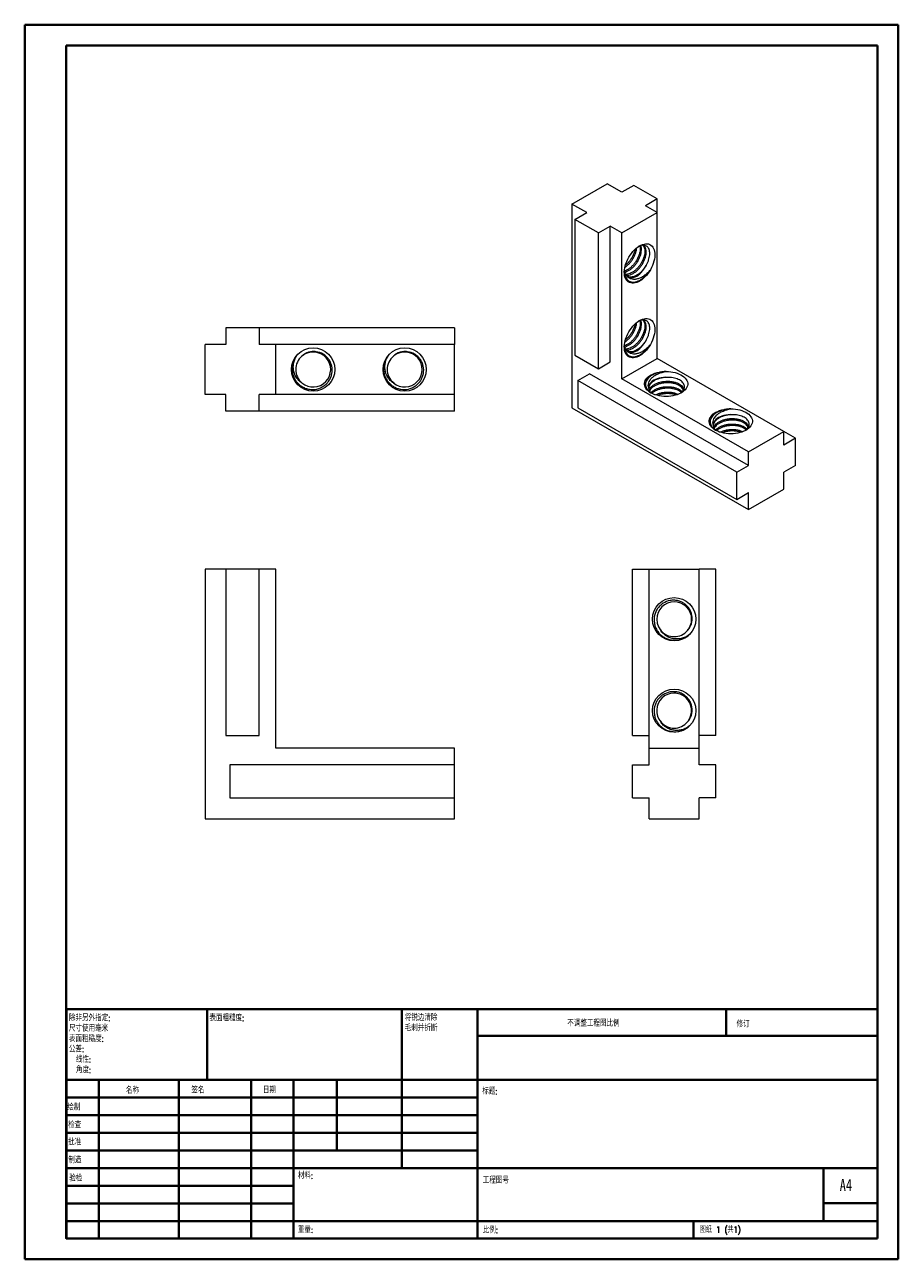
# Model space of a CAD drawing. Header units: millimetres. Extents: x 0 to 210, y 0 to 297.
import ezdxf

# ---------------------------------------------------------------- set-up
doc = ezdxf.new("R2010")
doc.units = ezdxf.units.MM
doc.styles.add('SLDTEXTSTYLE0', font='TXT', dxfattribs={"width": 0.75, "bigfont": 'bigfont'})
doc.styles.add('SLDTEXTSTYLE1', font='TXT', dxfattribs={"width": 0.75})
doc.styles.add('SLDTEXTSTYLE2', font='TXT', dxfattribs={"width": 0.694444, "bigfont": 'bigfont'})

# ---------------------------------------------------------------- blocks, each defined once
blk = doc.blocks.new('SW_NOTE_0')
at = {"color": 0, "linetype": 'Continuous', "lineweight": 0, "char_height": 1.5, "attachment_point": 1, "style": 'SLDTEXTSTYLE0'}
for s, insert in [('\\M+18FAB锐边\\M+190B4\\M+18F9C', (0, 1.93)), ('\\M+196D1\\M+18E68\\M+19BF3\\M+190DC\\M+19266', (0, -0.57))]:
    blk.add_mtext(s, dxfattribs=dict(at, insert=insert))
blk = doc.blocks.new('SW_NOTE_1')
at = {"color": 0, "linetype": 'Continuous', "lineweight": 0, "char_height": 1.5, "attachment_point": 1, "style": 'SLDTEXTSTYLE0'}
for s, insert in [('\\M+18F9C\\M+194F1另\\M+18A4F\\M+18E77\\M+192E8:', (0, 1.93)), ('\\M+18EDA\\M+190A1\\M+18E67\\M+19770\\M+19F7C\\M+195C4', (0, -0.57)), ('\\M+1955C\\M+196CA\\M+19165糙\\M+19378:', (0, -3.07)), ('\\M+18CF6\\M+18DB7:', (0, -5.57)), ('线\\M+190AB:', (1.69, -8.07)), ('\\M+18A70\\M+19378:', (1.69, -10.57))]:
    blk.add_mtext(s, dxfattribs=dict(at, insert=insert))

msp = doc.modelspace()

# ---------------------------------------------------------------- linework, layer by layer
at = {"color": 7, "linetype": 'Continuous', "lineweight": 40}
for p, q in [((0.08, 0.21), (0.08, 297.21)), ((0.08, 297.21), (210.08, 297.21)), ((210.08, 0.21), (210.08, 297.21)), ((210.08, 292.21), (210.08, 297.21)), ((10.08, 292.21), (205.08, 292.21)), ((10.08, 5.21), (10.08, 292.21)), ((205.08, 5.21), (205.08, 292.21)), ((10.11, 60.37), (205.08, 60.37)), ((10.11, 60.37), (10.11, 5.12)), ((43.91, 43.37), (43.91, 60.37)), ((90.71, 60.37), (90.71, 22.12)), ((108.91, 60.37), (108.91, 5.12)), ((168.68, 54.09), (168.68, 60.46)), ((205.08, 54), (108.91, 54)), ((205.08, 43.37), (10.11, 43.37)), ((17.91, 43.37), (17.91, 5.12)), ((37.1, 43.37), (37.1, 5.12)), ((54.51, 43.37), (54.51, 5.12)), ((64.71, 5.12), (64.71, 43.37)), ((75.11, 26.37), (75.11, 43.37)), ((108.91, 39.12), (10.11, 39.12)), ((108.91, 34.87), (10.11, 34.87)), ((108.91, 30.62), (10.11, 30.62)), ((108.91, 26.37), (10.11, 26.37)), ((64.71, 22.12), (10.11, 22.12)), ((64.71, 22.12), (205.08, 22.12)), ((192.08, 9.46), (192.08, 22.21)), ((64.71, 17.87), (10.11, 17.87)), ((64.71, 13.62), (10.11, 13.62)), ((205.08, 13.71), (192.08, 13.71)), ((10.11, 9.37), (205.08, 9.37)), ((160.88, 5.21), (160.88, 9.46)), ((10.08, 5.21), (205.08, 5.21)), ((205.08, 5.21), (180.99, 5.21)), ((0.08, 0.21), (210.08, 0.21))]:
    msp.add_line(p, q, dxfattribs=at)
at = {"color": 7, "linetype": 'Continuous', "lineweight": 15}
for p, q in [((131.63, 254.06), (140.12, 258.96)), ((143.65, 256.92), (140.12, 258.96)), ((146.48, 258.55), (143.65, 256.92)), ((152.14, 255.29), (146.48, 258.55)), ((131.63, 254.06), (131.63, 205.07)), ((135.17, 252.02), (131.63, 254.06)), ((152.14, 255.29), (149.31, 253.65)), ((152.14, 252.02), (149.31, 253.65)), ((152.14, 252.02), (152.14, 255.29)), ((132.34, 250.39), (135.17, 252.02)), ((138, 247.12), (132.34, 250.39)), ((132.34, 250.39), (132.34, 217.73)), ((143.65, 247.12), (152.14, 252.02)), ((152.14, 216.91), (152.14, 252.02)), ((138, 247.12), (140.82, 248.75)), ((138, 214.46), (138, 247.12)), ((140.82, 216.09), (140.82, 248.75)), ((143.65, 247.12), (140.82, 248.75)), ((143.65, 212.01), (143.65, 247.12)), ((56.42, 224.27), (48.42, 224.27)), ((48.42, 224.27), (48.42, 220.27)), ((56.42, 224.27), (56.42, 220.27)), ((103.42, 224.27), (56.42, 224.27)), ((103.42, 224.27), (103.42, 220.27)), ((43.42, 208.27), (43.42, 220.27)), ((48.42, 220.27), (43.42, 220.27)), ((60.42, 220.27), (56.42, 220.27)), ((60.42, 208.27), (60.42, 220.27)), ((103.42, 220.27), (60.42, 220.27)), ((103.42, 208.27), (103.42, 220.27)), ((132.34, 217.73), (138, 214.46)), ((143.65, 212.01), (152.14, 216.91)), ((182.54, 199.36), (152.14, 216.91)), ((138, 214.46), (140.82, 216.09)), ((88.88, 210.94), (88.47, 211.28)), ((133.05, 211.6), (135.87, 213.23)), ((133.05, 211.6), (133.05, 205.07)), ((171.23, 189.56), (133.05, 211.6)), ((174.06, 191.19), (135.87, 213.23)), ((174.06, 194.46), (143.65, 212.01)), ((48.42, 208.27), (43.42, 208.27)), ((48.42, 204.27), (48.42, 208.27)), ((60.42, 208.27), (56.42, 208.27)), ((56.42, 204.27), (56.42, 208.27)), ((103.42, 208.27), (60.42, 208.27)), ((103.42, 204.27), (103.42, 208.27)), ((131.63, 205.07), (174.06, 180.58)), ((133.05, 205.07), (171.23, 183.03)), ((56.42, 204.27), (48.42, 204.27)), ((103.42, 204.27), (56.42, 204.27)), ((174.06, 194.46), (182.54, 199.36)), ((182.54, 196.09), (182.54, 199.36)), ((185.37, 197.72), (182.54, 199.35)), ((185.37, 197.72), (182.54, 196.09)), ((185.37, 191.19), (185.37, 197.72)), ((174.06, 191.19), (174.06, 194.46)), ((171.23, 189.56), (174.06, 191.19)), ((185.37, 191.19), (182.54, 189.56)), ((171.23, 183.03), (171.23, 189.56)), ((182.54, 185.47), (182.54, 189.56)), ((171.23, 183.03), (174.06, 184.66)), ((174.06, 180.58), (182.54, 185.47)), ((174.06, 180.58), (174.06, 184.66)), ((43.42, 166.2), (43.42, 106.2)), ((48.42, 166.2), (43.42, 166.2)), ((48.42, 166.2), (48.42, 126.2)), ((56.42, 166.2), (48.42, 166.2)), ((56.42, 126.2), (56.42, 166.2)), ((60.42, 166.2), (56.42, 166.2)), ((60.42, 123.2), (60.42, 166.2)), ((146.2, 126.2), (146.2, 166.2)), ((146.2, 166.2), (150.2, 166.2)), ((150.2, 166.2), (162.2, 166.2)), ((150.2, 123.2), (150.2, 166.2)), ((162.2, 123.2), (162.2, 166.2)), ((166.2, 166.2), (162.2, 166.2)), ((166.2, 126.2), (166.2, 166.2)), ((152.88, 151.67), (153.09, 151.41)), ((152.88, 129.67), (153.09, 129.41)), ((48.42, 126.2), (56.42, 126.2)), ((146.2, 126.2), (150.2, 126.2)), ((166.2, 126.2), (162.2, 126.2)), ((103.42, 123.2), (60.42, 123.2)), ((103.42, 119.2), (103.42, 123.2)), ((150.2, 119.2), (150.2, 123.2)), ((150.2, 123.2), (162.2, 123.2)), ((162.2, 119.2), (162.2, 123.2)), ((103.42, 119.2), (49.42, 119.2)), ((49.42, 119.2), (49.42, 111.2)), ((103.42, 111.2), (103.42, 119.2)), ((146.2, 111.2), (146.2, 119.2)), ((146.2, 119.2), (150.2, 119.2)), ((166.2, 119.2), (162.2, 119.2)), ((166.2, 111.2), (166.2, 119.2)), ((49.42, 111.2), (103.42, 111.2)), ((103.42, 106.2), (103.42, 111.2)), ((146.2, 111.2), (150.2, 111.2)), ((150.2, 106.2), (150.2, 111.2)), ((166.2, 111.2), (162.2, 111.2)), ((162.2, 106.2), (162.2, 111.2)), ((43.42, 106.2), (103.42, 106.2)), ((150.2, 106.2), (162.2, 106.2))]:
    msp.add_line(p, q, dxfattribs=at)
at = {"color": 7, "linetype": 'Continuous', "lineweight": 15, "flags": 128}
for points in [[(150.49, 238.27), (150.2, 237.79), (149.87, 237.34), (149.53, 236.91), (149.16, 236.52), (148.78, 236.16), (148.39, 235.85), (147.99, 235.58), (147.6, 235.37), (147.2, 235.2), (146.82, 235.09), (146.44, 235.03), (146.09, 235.03), (145.75, 235.08), (145.44, 235.19), (145.16, 235.36), (144.91, 235.57), (144.69, 235.83), (144.52, 236.14), (144.38, 236.5), (144.28, 236.89), (144.23, 237.31), (144.22, 237.76), (144.25, 238.24), (144.33, 238.74), (144.44, 239.24), (144.6, 239.76), (144.8, 240.27), (145.03, 240.78), (145.29, 241.27), (145.59, 241.75), (145.91, 242.21), (146.26, 242.63), (146.63, 243.03), (147.01, 243.38), (147.4, 243.69), (147.8, 243.96), (148.19, 244.18), (148.59, 244.34), (148.97, 244.45), (149.35, 244.51), (149.7, 244.51), (150.04, 244.46), (150.35, 244.35), (150.63, 244.19), (150.88, 243.97), (151.1, 243.71), (151.27, 243.4), (151.41, 243.05), (151.51, 242.66), (151.56, 242.23), (151.57, 241.78), (151.54, 241.3), (151.46, 240.81), (151.35, 240.3), (151.19, 239.79), (150.99, 239.27), (150.76, 238.77), (150.49, 238.27)], [(144.9, 236.67), (145.16, 236.5), (145.45, 236.4), (145.76, 236.35), (146.1, 236.36), (146.45, 236.43), (146.82, 236.56), (147.19, 236.75), (147.56, 236.99), (147.92, 237.28), (148.28, 237.62), (148.62, 238), (148.93, 238.41), (149.22, 238.85), (149.47, 239.31)], [(150.49, 220.31), (150.2, 219.83), (149.87, 219.37), (149.53, 218.95), (149.16, 218.55), (148.78, 218.2), (148.39, 217.89), (147.99, 217.62), (147.6, 217.4), (147.2, 217.24), (146.82, 217.13), (146.44, 217.07), (146.09, 217.07), (145.75, 217.12), (145.44, 217.23), (145.16, 217.39), (144.91, 217.61), (144.69, 217.87), (144.52, 218.18), (144.38, 218.53), (144.28, 218.92), (144.23, 219.35), (144.22, 219.8), (144.25, 220.28), (144.33, 220.77), (144.44, 221.28), (144.6, 221.79), (144.8, 222.31), (145.03, 222.81), (145.29, 223.31), (145.59, 223.79), (145.91, 224.24), (146.26, 224.67), (146.63, 225.06), (147.01, 225.42), (147.4, 225.73), (147.8, 225.99), (148.19, 226.21), (148.59, 226.38), (148.97, 226.49), (149.35, 226.55), (149.7, 226.55), (150.04, 226.49), (150.35, 226.39), (150.63, 226.22), (150.88, 226.01), (151.1, 225.75), (151.27, 225.44), (151.41, 225.08), (151.51, 224.69), (151.56, 224.27), (151.57, 223.81), (151.54, 223.34), (151.46, 222.84), (151.35, 222.34), (151.19, 221.82), (150.99, 221.31), (150.76, 220.8), (150.49, 220.31)], [(144.9, 218.71), (145.16, 218.54), (145.45, 218.43), (145.76, 218.38), (146.1, 218.4), (146.45, 218.47), (146.82, 218.6), (147.19, 218.79), (147.56, 219.03), (147.92, 219.32), (148.28, 219.66), (148.62, 220.03), (148.93, 220.44), (149.22, 220.88), (149.47, 221.34)], [(154.26, 213.79), (154.82, 213.77), (155.38, 213.72), (155.92, 213.63), (156.44, 213.51), (156.94, 213.36), (157.41, 213.18), (157.83, 212.96), (158.22, 212.73), (158.56, 212.47), (158.85, 212.19), (159.09, 211.9), (159.27, 211.59), (159.39, 211.27), (159.45, 210.95), (159.45, 210.62), (159.39, 210.3), (159.27, 209.98), (159.09, 209.67), (158.85, 209.38), (158.56, 209.1), (158.22, 208.84), (157.83, 208.61), (157.41, 208.4), (156.94, 208.21), (156.44, 208.06), (155.92, 207.94), (155.38, 207.85), (154.82, 207.8), (154.26, 207.78), (153.7, 207.8), (153.14, 207.85), (152.6, 207.94), (152.08, 208.06), (151.58, 208.21), (151.11, 208.4), (150.68, 208.61), (150.3, 208.84), (149.95, 209.1), (149.66, 209.38), (149.43, 209.67), (149.25, 209.98), (149.13, 210.3), (149.07, 210.62), (149.07, 210.95), (149.13, 211.27), (149.25, 211.59), (149.43, 211.9), (149.66, 212.19), (149.95, 212.47), (150.3, 212.73), (150.68, 212.96), (151.11, 213.18), (151.58, 213.36), (152.08, 213.51), (152.6, 213.63), (153.14, 213.72), (153.7, 213.77), (154.26, 213.79)], [(154.65, 212.38), (154.12, 212.39), (153.6, 212.36), (153.08, 212.3), (152.59, 212.19), (152.12, 212.05), (151.68, 211.88), (151.29, 211.68), (150.94, 211.46), (150.64, 211.2), (150.41, 210.93), (150.23, 210.65), (150.11, 210.35), (150.06, 210.05), (150.08, 209.75)], [(169.81, 204.81), (170.38, 204.79), (170.93, 204.74), (171.48, 204.65), (172, 204.53), (172.5, 204.38), (172.96, 204.19), (173.39, 203.98), (173.78, 203.75), (174.12, 203.49), (174.41, 203.21), (174.65, 202.92), (174.83, 202.61), (174.95, 202.29), (175.01, 201.97), (175.01, 201.64), (174.95, 201.32), (174.83, 201), (174.65, 200.69), (174.41, 200.4), (174.12, 200.12), (173.78, 199.86), (173.39, 199.63), (172.96, 199.41), (172.5, 199.23), (172, 199.08), (171.48, 198.96), (170.93, 198.87), (170.38, 198.82), (169.81, 198.8), (169.25, 198.82), (168.7, 198.87), (168.15, 198.96), (167.63, 199.08), (167.13, 199.23), (166.67, 199.41), (166.24, 199.63), (165.85, 199.86), (165.51, 200.12), (165.22, 200.4), (164.98, 200.69), (164.8, 201), (164.68, 201.32), (164.62, 201.64), (164.62, 201.97), (164.68, 202.29), (164.8, 202.61), (164.98, 202.92), (165.22, 203.21), (165.51, 203.49), (165.85, 203.75), (166.24, 203.98), (166.67, 204.19), (167.13, 204.38), (167.63, 204.53), (168.15, 204.65), (168.7, 204.74), (169.25, 204.79), (169.81, 204.81)], [(170.2, 203.4), (169.68, 203.41), (169.15, 203.38), (168.64, 203.32), (168.14, 203.21), (167.67, 203.07), (167.24, 202.9), (166.85, 202.7), (166.5, 202.47), (166.2, 202.22), (165.96, 201.95), (165.78, 201.67), (165.67, 201.37), (165.62, 201.07), (165.63, 200.76)], [(159.54, 151.67), (159.69, 151.86), (160.08, 152.59), (160.33, 153.39), (160.4, 154.2), (160.33, 155.01), (160.08, 155.81), (159.69, 156.54), (159.17, 157.17), (158.54, 157.69), (157.81, 158.08), (157.02, 158.32), (156.2, 158.4), (155.39, 158.32), (154.6, 158.08), (153.86, 157.69), (153.23, 157.17), (152.72, 156.54), (152.32, 155.81), (152.08, 155.01), (152, 154.2), (152.11, 153.25), (152.44, 152.33), (152.97, 151.52), (152.97, 151.52)]]:
    msp.add_lwpolyline(points, dxfattribs=at)
at = {"color": 7, "linetype": 'Continuous', "lineweight": 15}
for centre in [(69.42, 214.27), (91.42, 214.27), (156.2, 154.2), (156.2, 132.2)]:
    msp.add_circle(centre, 5.2, dxfattribs=at)
for centre, start, end in [((69.42, 214.27), 129.7179, 230.2821), ((69.43, 214.26), 230.0911, 128.0691), ((91.42, 214.27), 129.7179, 230.2821), ((91.43, 214.26), 230.0911, 128.0691), ((156.2, 154.2), 219.7179, 320.2821), ((156.19, 132.21), 322.8135, 219.8885), ((156.2, 132.2), 219.7179, 320.2821)]:
    msp.add_arc(centre, 4.2, start, end, dxfattribs=at)
for points, knots in [([(147.93, 244), (147.96, 243.91), (148.03, 243.66), (148.04, 243.14), (147.95, 242.46), (147.74, 241.73), (147.43, 240.99), (147.02, 240.28), (146.54, 239.61), (145.98, 239.01), (145.38, 238.51), (144.79, 238.14), (144.42, 238), (144.24, 237.93)], [0, 0, 0, 0, 0.047492, 0.143277, 0.239061, 0.336737, 0.434412, 0.530197, 0.625981, 0.723657, 0.821332, 0.917116, 1, 1, 1, 1]), ([(144.25, 237.68), (144.33, 237.69), (144.59, 237.73), (145.08, 237.95), (145.7, 238.32), (146.3, 238.83), (146.85, 239.42), (147.34, 240.09), (147.74, 240.81), (148.06, 241.55), (148.26, 242.27), (148.35, 242.96), (148.34, 243.58), (148.23, 243.91), (148.18, 244.07)], [0, 0, 0, 0, 0.032706, 0.120091, 0.207475, 0.296585, 0.385694, 0.473079, 0.560464, 0.649573, 0.738683, 0.826067, 0.913452, 1, 1, 1, 1]), ([(148.62, 244.15), (148.67, 244.11), (148.83, 243.98), (149.01, 243.63), (149.15, 243.11), (149.17, 242.49), (149.08, 241.8), (148.87, 241.07), (148.56, 240.34), (148.15, 239.62), (147.67, 238.95), (147.11, 238.35), (146.51, 237.85), (145.9, 237.47), (145.29, 237.23), (144.8, 237.12), (144.55, 237.15), (144.48, 237.16)], [0, 0, 0, 0, 0.028929, 0.102136, 0.175344, 0.247134, 0.318924, 0.392132, 0.465339, 0.537129, 0.60892, 0.682127, 0.755335, 0.827125, 0.898915, 0.972123, 1, 1, 1, 1]), ([(144.62, 236.99), (144.75, 236.97), (145.06, 236.93), (145.6, 237.04), (146.21, 237.29), (146.83, 237.67), (147.43, 238.17), (147.98, 238.77), (148.47, 239.44), (148.87, 240.16), (149.19, 240.89), (149.39, 241.62), (149.49, 242.3), (149.46, 242.92), (149.33, 243.46), (149.08, 243.86), (148.86, 244.1), (148.7, 244.15), (148.68, 244.16)], [0, 0, 0, 0, 0.0471351, 0.1151683, 0.1818846, 0.2486009, 0.3166341, 0.3846674, 0.4513837, 0.5181, 0.5861332, 0.6541664, 0.7208827, 0.7875991, 0.8556323, 0.9236655, 0.9903818, 1, 1, 1, 1]), ([(149.47, 239.31), (149.58, 239.51), (149.81, 239.93), (150.06, 240.58), (150.24, 241.22), (150.33, 241.83), (150.33, 242.4), (150.25, 242.91), (150.09, 243.36), (149.85, 243.72), (149.53, 243.98), (149.16, 244.13), (148.72, 244.18), (148.25, 244.11), (147.88, 243.99), (147.68, 243.88), (147.65, 243.86)], [0, 0, 0, 0, 0.073323, 0.148773, 0.222096, 0.297545, 0.370857, 0.446175, 0.521547, 0.599096, 0.674603, 0.752238, 0.828984, 0.907899, 0.985591, 1, 1, 1, 1]), ([(144.37, 238.88), (144.43, 238.92), (144.7, 239.08), (145.17, 239.48), (145.72, 240.08), (146.21, 240.75), (146.61, 241.46), (146.92, 242.2), (147.13, 242.9), (147.17, 243.32), (147.19, 243.51)], [0, 0, 0, 0, 0.043232, 0.183665, 0.324099, 0.461814, 0.599529, 0.739963, 0.880396, 1, 1, 1, 1]), ([(146.81, 243.19), (146.81, 243.16), (146.77, 242.91), (146.6, 242.38), (146.3, 241.64), (145.89, 240.93), (145.4, 240.26), (144.93, 239.74), (144.62, 239.48), (144.5, 239.39)], [0, 0, 0, 0, 0.021319, 0.198124, 0.37493, 0.548313, 0.721695, 0.898501, 1, 1, 1, 1]), ([(144.23, 237.81), (144.24, 237.64), (144.25, 237.25), (144.4, 236.71), (144.63, 236.2), (144.95, 235.79), (145.36, 235.5), (145.83, 235.32), (146.36, 235.27), (146.94, 235.34), (147.55, 235.54), (148.17, 235.87), (148.78, 236.3), (149.38, 236.84), (149.97, 237.49), (150.31, 238), (150.49, 238.27)], [0, 0, 0, 0, 0.053792, 0.122735, 0.193622, 0.263485, 0.33537, 0.405484, 0.47754, 0.549214, 0.622968, 0.694638, 0.768305, 0.841407, 0.916606, 1, 1, 1, 1]), ([(144.24, 237.72), (144.31, 237.52), (144.46, 237.09), (144.75, 236.81), (144.9, 236.67)], [0, 0, 0, 0, 0.478514, 1, 1, 1, 1]), ([(150.49, 238.27), (150.29, 238.01), (150.07, 237.77), (149.6, 237.32), (149.35, 237.11), (148.85, 236.74), (148.59, 236.57), (148.07, 236.3), (147.81, 236.19), (147.29, 236.02), (147.04, 235.97), (146.54, 235.93), (146.3, 235.94), (145.84, 236.04), (145.63, 236.12), (145.23, 236.35), (145.06, 236.49), (144.9, 236.67)], [0, 0, 0, 0, 0.125, 0.125, 0.25, 0.25, 0.375, 0.375, 0.5, 0.5, 0.625, 0.625, 0.75, 0.75, 0.875, 0.875, 1, 1, 1, 1]), ([(149.47, 239.31), (149.41, 239.2), (149.2, 238.85), (148.8, 238.3), (148.25, 237.7), (147.65, 237.2), (147.03, 236.82), (146.41, 236.57), (145.82, 236.47), (145.34, 236.49), (145.09, 236.59), (145.01, 236.63)], [0, 0, 0, 0, 0.0586238, 0.1821255, 0.3080649, 0.4340042, 0.5575059, 0.6810075, 0.8069469, 0.9328863, 1, 1, 1, 1]), ([(147.94, 226.02), (147.96, 225.94), (148.03, 225.69), (148.04, 225.17), (147.95, 224.49), (147.74, 223.76), (147.43, 223.03), (147.02, 222.31), (146.54, 221.64), (145.98, 221.04), (145.38, 220.55), (144.79, 220.17), (144.42, 220.03), (144.24, 219.97)], [0, 0, 0, 0, 0.045094, 0.141119, 0.237145, 0.335067, 0.432988, 0.529014, 0.625039, 0.722961, 0.820882, 0.916908, 1, 1, 1, 1]), ([(144.25, 219.72), (144.33, 219.73), (144.59, 219.77), (145.08, 219.99), (145.7, 220.36), (146.3, 220.86), (146.85, 221.46), (147.34, 222.13), (147.74, 222.84), (148.06, 223.58), (148.26, 224.31), (148.35, 224.99), (148.34, 225.61), (148.23, 225.94), (148.18, 226.11)], [0, 0, 0, 0, 0.032706, 0.120091, 0.207475, 0.296585, 0.385694, 0.473079, 0.560464, 0.649573, 0.738683, 0.826067, 0.913452, 1, 1, 1, 1]), ([(148.62, 226.18), (148.67, 226.15), (148.83, 226.02), (149.01, 225.67), (149.15, 225.14), (149.17, 224.52), (149.08, 223.84), (148.87, 223.11), (148.56, 222.37), (148.15, 221.66), (147.67, 220.99), (147.11, 220.39), (146.51, 219.89), (145.9, 219.51), (145.29, 219.26), (144.8, 219.16), (144.55, 219.18), (144.48, 219.19)], [0, 0, 0, 0, 0.0289288, 0.1021362, 0.1753436, 0.2471339, 0.3189243, 0.3921317, 0.4653391, 0.5371295, 0.6089198, 0.6821272, 0.7553346, 0.827125, 0.8989153, 0.9721227, 1, 1, 1, 1]), ([(144.62, 219.02), (144.75, 219.01), (145.06, 218.97), (145.6, 219.08), (146.21, 219.33), (146.83, 219.71), (147.43, 220.21), (147.98, 220.81), (148.47, 221.48), (148.87, 222.19), (149.19, 222.93), (149.39, 223.66), (149.49, 224.34), (149.46, 224.96), (149.33, 225.49), (149.08, 225.9), (148.86, 226.13), (148.7, 226.19), (148.68, 226.19)], [0, 0, 0, 0, 0.047135, 0.115168, 0.181885, 0.248601, 0.316634, 0.384667, 0.451384, 0.5181, 0.586133, 0.654166, 0.720883, 0.787599, 0.855632, 0.923665, 0.990382, 1, 1, 1, 1]), ([(149.47, 221.34), (149.58, 221.55), (149.81, 221.97), (150.06, 222.61), (150.24, 223.25), (150.33, 223.86), (150.33, 224.43), (150.25, 224.95), (150.09, 225.39), (149.85, 225.75), (149.53, 226.01), (149.16, 226.17), (148.72, 226.22), (148.25, 226.14), (147.88, 226.03), (147.68, 225.91), (147.65, 225.9)], [0, 0, 0, 0, 0.073323, 0.148773, 0.222096, 0.297545, 0.370857, 0.446175, 0.521547, 0.599096, 0.674603, 0.752238, 0.828984, 0.907899, 0.985591, 1, 1, 1, 1]), ([(144.37, 220.91), (144.43, 220.95), (144.7, 221.11), (145.17, 221.52), (145.72, 222.11), (146.21, 222.78), (146.61, 223.5), (146.92, 224.23), (147.13, 224.93), (147.17, 225.35), (147.19, 225.55)], [0, 0, 0, 0, 0.0432318, 0.1836654, 0.3240989, 0.4618141, 0.5995293, 0.7399628, 0.8803963, 1, 1, 1, 1]), ([(146.81, 225.23), (146.81, 225.2), (146.77, 224.94), (146.6, 224.41), (146.3, 223.68), (145.89, 222.96), (145.4, 222.3), (144.93, 221.77), (144.62, 221.52), (144.5, 221.43)], [0, 0, 0, 0, 0.021319, 0.198124, 0.37493, 0.548313, 0.721695, 0.898501, 1, 1, 1, 1]), ([(144.23, 219.84), (144.24, 219.67), (144.25, 219.28), (144.4, 218.74), (144.63, 218.24), (144.95, 217.83), (145.36, 217.53), (145.83, 217.36), (146.36, 217.3), (146.94, 217.37), (147.55, 217.58), (148.17, 217.9), (148.78, 218.34), (149.38, 218.88), (149.97, 219.53), (150.31, 220.04), (150.49, 220.31)], [0, 0, 0, 0, 0.0537921, 0.122735, 0.1936223, 0.2634851, 0.3353702, 0.4054842, 0.4775396, 0.5492144, 0.6229678, 0.6946384, 0.7683046, 0.8414068, 0.9166056, 1, 1, 1, 1]), ([(150.49, 220.31), (150.29, 220.05), (150.07, 219.8), (149.6, 219.35), (149.35, 219.14), (148.85, 218.77), (148.59, 218.61), (148.07, 218.33), (147.81, 218.22), (147.29, 218.05), (147.04, 218), (146.54, 217.97), (146.3, 217.98), (145.84, 218.08), (145.63, 218.16), (145.23, 218.39), (145.06, 218.53), (144.9, 218.71)], [0, 0, 0, 0, 0.125, 0.125, 0.25, 0.25, 0.375, 0.375, 0.5, 0.5, 0.625, 0.625, 0.75, 0.75, 0.875, 0.875, 1, 1, 1, 1]), ([(149.47, 221.34), (149.41, 221.23), (149.2, 220.89), (148.8, 220.34), (148.25, 219.74), (147.65, 219.24), (147.03, 218.86), (146.41, 218.6), (145.82, 218.5), (145.34, 218.52), (145.09, 218.63), (145.01, 218.67)], [0, 0, 0, 0, 0.058624, 0.182125, 0.308065, 0.434004, 0.557506, 0.681008, 0.806947, 0.932886, 1, 1, 1, 1]), ([(65.74, 217.95), (65.32, 217.5), (64.99, 217), (64.63, 216.15), (64.54, 215.87), (64.4, 215.28), (64.36, 214.97), (64.33, 214.37), (64.35, 214.06), (64.43, 213.47), (64.49, 213.17), (64.68, 212.59), (64.8, 212.31), (65.09, 211.78), (65.26, 211.52), (65.64, 211.05), (65.85, 210.83), (66.3, 210.44), (66.56, 210.26), (67.08, 209.96), (67.35, 209.83), (67.93, 209.63), (68.22, 209.55), (69.12, 209.42), (69.74, 209.44), (70.92, 209.71), (71.49, 209.96), (72.23, 210.48), (72.47, 210.67), (72.89, 211.11), (73.08, 211.35), (73.41, 211.85), (73.55, 212.13), (73.77, 212.69), (73.85, 212.98), (74.02, 213.88), (74.01, 214.49), (73.81, 215.39), (73.72, 215.68), (73.47, 216.23), (73.32, 216.5), (72.97, 216.99), (72.77, 217.22), (72.32, 217.63), (72.08, 217.81), (71.3, 218.28), (70.71, 218.48), (69.81, 218.59), (69.5, 218.6), (68.9, 218.55), (68.6, 218.49), (67.73, 218.22), (67.19, 217.91), (66.73, 217.5)], [0, 0, 0, 0, 0.0625, 0.0625, 0.09375, 0.09375, 0.125, 0.125, 0.15625, 0.15625, 0.1875, 0.1875, 0.21875, 0.21875, 0.25, 0.25, 0.28125, 0.28125, 0.3125, 0.3125, 0.34375, 0.34375, 0.375, 0.375, 0.4375, 0.4375, 0.5, 0.5, 0.53125, 0.53125, 0.5625, 0.5625, 0.59375, 0.59375, 0.625, 0.625, 0.6875, 0.6875, 0.71875, 0.71875, 0.75, 0.75, 0.78125, 0.78125, 0.8125, 0.8125, 0.875, 0.875, 0.90625, 0.90625, 0.9375, 0.9375, 1, 1, 1, 1]), ([(66.73, 211.04), (66.45, 211.22), (66.2, 211.42), (65.73, 211.88), (65.53, 212.14), (65, 212.97), (64.77, 213.61), (64.65, 214.58), (64.64, 214.92), (64.69, 215.57), (64.75, 215.89), (65.02, 216.84), (65.33, 217.43), (65.74, 217.95)], [0, 0, 0, 0, 0.125, 0.125, 0.25, 0.25, 0.5, 0.5, 0.625, 0.625, 0.75, 0.75, 1, 1, 1, 1]), ([(87.74, 217.95), (87.32, 217.5), (86.99, 217), (86.63, 216.15), (86.54, 215.87), (86.4, 215.28), (86.36, 214.97), (86.33, 214.37), (86.35, 214.06), (86.43, 213.47), (86.49, 213.17), (86.68, 212.59), (86.8, 212.31), (87.09, 211.78), (87.26, 211.52), (87.64, 211.05), (87.85, 210.83), (88.3, 210.44), (88.56, 210.26), (89.08, 209.96), (89.35, 209.83), (89.93, 209.63), (90.22, 209.55), (91.12, 209.42), (91.74, 209.44), (92.92, 209.71), (93.49, 209.96), (94.23, 210.48), (94.47, 210.67), (94.89, 211.11), (95.08, 211.35), (95.41, 211.85), (95.55, 212.13), (95.77, 212.69), (95.85, 212.98), (96.02, 213.88), (96.01, 214.49), (95.81, 215.39), (95.72, 215.68), (95.47, 216.23), (95.32, 216.5), (94.97, 216.99), (94.77, 217.22), (94.32, 217.63), (94.08, 217.81), (93.3, 218.28), (92.71, 218.48), (91.81, 218.59), (91.5, 218.6), (90.9, 218.55), (90.6, 218.49), (89.73, 218.22), (89.19, 217.91), (88.73, 217.5)], [0, 0, 0, 0, 0.0625, 0.0625, 0.09375, 0.09375, 0.125, 0.125, 0.15625, 0.15625, 0.1875, 0.1875, 0.21875, 0.21875, 0.25, 0.25, 0.28125, 0.28125, 0.3125, 0.3125, 0.34375, 0.34375, 0.375, 0.375, 0.4375, 0.4375, 0.5, 0.5, 0.53125, 0.53125, 0.5625, 0.5625, 0.59375, 0.59375, 0.625, 0.625, 0.6875, 0.6875, 0.71875, 0.71875, 0.75, 0.75, 0.78125, 0.78125, 0.8125, 0.8125, 0.875, 0.875, 0.90625, 0.90625, 0.9375, 0.9375, 1, 1, 1, 1]), ([(88.73, 211.04), (88.45, 211.22), (88.2, 211.42), (87.73, 211.88), (87.53, 212.14), (87, 212.97), (86.77, 213.61), (86.65, 214.58), (86.64, 214.92), (86.69, 215.57), (86.75, 215.89), (87.02, 216.84), (87.33, 217.43), (87.74, 217.95)], [0, 0, 0, 0, 0.125, 0.125, 0.25, 0.25, 0.5, 0.5, 0.625, 0.625, 0.75, 0.75, 1, 1, 1, 1]), ([(144.24, 219.76), (144.31, 219.55), (144.46, 219.12), (144.75, 218.85), (144.9, 218.71)], [0, 0, 0, 0, 0.4785138, 1, 1, 1, 1]), ([(154.26, 213.79), (153.97, 213.77), (153.4, 213.73), (152.57, 213.56), (151.78, 213.32), (151.08, 213.01), (150.46, 212.63), (149.96, 212.2), (149.6, 211.72), (149.37, 211.23), (149.29, 210.72), (149.35, 210.21), (149.55, 209.71), (149.89, 209.25), (150.31, 208.85), (150.65, 208.64), (150.81, 208.54)], [0, 0, 0, 0, 0.0726876, 0.1474797, 0.2202232, 0.2950762, 0.3678211, 0.4427446, 0.5142943, 0.5879562, 0.6589059, 0.7319354, 0.8022412, 0.874658, 0.943814, 1, 1, 1, 1]), ([(150.08, 209.75), (150, 209.97), (149.97, 210.19), (149.97, 210.64), (150, 210.87), (150.22, 211.53), (150.5, 211.96), (151.11, 212.5), (151.34, 212.67), (151.84, 212.99), (152.1, 213.13), (152.97, 213.51), (153.6, 213.69), (154.26, 213.79)], [0, 0, 0, 0, 0.125, 0.125, 0.25, 0.25, 0.5, 0.5, 0.625, 0.625, 0.75, 0.75, 1, 1, 1, 1]), ([(154.65, 212.38), (154.52, 212.38), (154.12, 212.38), (153.44, 212.3), (152.64, 212.12), (151.91, 211.85), (151.27, 211.51), (150.74, 211.1), (150.36, 210.64), (150.12, 210.18), (150.09, 209.87), (150.08, 209.74)], [0, 0, 0, 0, 0.057064, 0.177281, 0.29987, 0.422459, 0.542676, 0.662892, 0.785481, 0.90807, 1, 1, 1, 1]), ([(150.21, 209.34), (150.26, 209.46), (150.38, 209.75), (150.75, 210.16), (151.27, 210.57), (151.91, 210.91), (152.64, 211.18), (153.44, 211.36), (154.26, 211.45), (155.08, 211.44), (155.88, 211.34), (156.61, 211.16), (157.25, 210.9), (157.77, 210.57), (158.17, 210.19), (158.39, 209.77), (158.48, 209.47), (158.46, 209.31), (158.45, 209.3)], [0, 0, 0, 0, 0.047384, 0.115759, 0.182811, 0.249863, 0.318239, 0.386614, 0.453666, 0.520718, 0.589093, 0.657469, 0.724521, 0.791573, 0.859948, 0.928323, 0.995375, 1, 1, 1, 1]), ([(158.41, 209.23), (158.4, 209.29), (158.37, 209.49), (158.16, 209.82), (157.77, 210.2), (157.25, 210.53), (156.61, 210.8), (155.88, 210.98), (155.08, 211.08), (154.26, 211.08), (153.44, 211), (152.64, 210.82), (151.91, 210.55), (151.27, 210.21), (150.75, 209.8), (150.42, 209.43), (150.31, 209.2), (150.29, 209.14)], [0, 0, 0, 0, 0.027624, 0.10093, 0.174237, 0.246124, 0.318012, 0.391318, 0.464624, 0.536511, 0.608399, 0.681705, 0.755011, 0.826899, 0.898786, 0.972092, 1, 1, 1, 1]), ([(157.7, 208.55), (157.78, 208.6), (158.03, 208.76), (158.32, 209.07), (158.58, 209.46), (158.71, 209.88), (158.71, 210.3), (158.57, 210.71), (158.31, 211.09), (157.94, 211.44), (157.47, 211.75), (156.91, 212.01), (156.28, 212.2), (155.6, 212.33), (155.05, 212.38), (154.72, 212.38), (154.65, 212.38)], [0, 0, 0, 0, 0.039504, 0.118794, 0.200458, 0.278552, 0.358916, 0.436673, 0.516803, 0.5927, 0.670799, 0.746705, 0.824932, 0.898939, 0.975111, 1, 1, 1, 1]), ([(150.66, 208.63), (150.52, 208.8), (150.22, 209.15), (150.12, 209.54), (150.08, 209.75)], [0, 0, 0, 0, 0.483447, 1, 1, 1, 1]), ([(150.63, 208.68), (150.67, 208.74), (150.84, 208.95), (151.28, 209.26), (151.91, 209.61), (152.64, 209.87), (153.44, 210.06), (154.26, 210.14), (155.08, 210.13), (155.88, 210.04), (156.61, 209.85), (157.25, 209.59), (157.77, 209.27), (158.01, 209.02), (158.12, 208.89)], [0, 0, 0, 0, 0.032741, 0.120249, 0.207757, 0.296992, 0.386227, 0.473735, 0.561244, 0.650479, 0.739714, 0.827222, 0.91473, 1, 1, 1, 1]), ([(157.93, 208.71), (157.88, 208.77), (157.69, 208.96), (157.24, 209.22), (156.61, 209.49), (155.88, 209.67), (155.08, 209.77), (154.26, 209.78), (153.44, 209.69), (152.64, 209.51), (151.91, 209.24), (151.29, 208.92), (150.98, 208.65), (150.83, 208.53)], [0, 0, 0, 0, 0.046806, 0.142484, 0.238163, 0.33573, 0.433298, 0.528977, 0.624655, 0.722223, 0.81979, 0.915469, 1, 1, 1, 1]), ([(151.71, 208.17), (151.78, 208.21), (152.06, 208.37), (152.65, 208.56), (153.44, 208.75), (154.26, 208.83), (155.08, 208.83), (155.87, 208.73), (156.59, 208.56), (156.97, 208.38), (157.15, 208.3)], [0, 0, 0, 0, 0.045918, 0.185684, 0.32545, 0.46251, 0.599571, 0.739337, 0.879103, 1, 1, 1, 1]), ([(156.66, 208.14), (156.64, 208.15), (156.41, 208.25), (155.87, 208.36), (155.08, 208.47), (154.26, 208.47), (153.44, 208.38), (152.75, 208.24), (152.37, 208.09), (152.24, 208.04)], [0, 0, 0, 0, 0.017804, 0.195591, 0.373377, 0.547722, 0.722067, 0.899853, 1, 1, 1, 1]), ([(169.81, 204.81), (169.53, 204.79), (168.95, 204.75), (168.12, 204.58), (167.34, 204.34), (166.63, 204.03), (166.02, 203.65), (165.52, 203.22), (165.15, 202.74), (164.93, 202.25), (164.84, 201.74), (164.9, 201.23), (165.1, 200.73), (165.44, 200.27), (165.86, 199.87), (166.21, 199.66), (166.37, 199.56)], [0, 0, 0, 0, 0.072688, 0.14748, 0.220223, 0.295076, 0.367821, 0.442745, 0.514294, 0.587956, 0.658906, 0.731935, 0.802241, 0.874658, 0.943814, 1, 1, 1, 1]), ([(165.63, 200.76), (165.56, 200.99), (165.52, 201.21), (165.52, 201.66), (165.56, 201.89), (165.77, 202.55), (166.06, 202.98), (166.66, 203.52), (166.89, 203.69), (167.39, 204.01), (167.66, 204.15), (168.53, 204.53), (169.16, 204.71), (169.81, 204.81)], [0, 0, 0, 0, 0.125, 0.125, 0.25, 0.25, 0.5, 0.5, 0.625, 0.625, 0.75, 0.75, 1, 1, 1, 1]), ([(170.2, 203.4), (170.07, 203.4), (169.67, 203.4), (168.99, 203.32), (168.2, 203.14), (167.46, 202.87), (166.83, 202.53), (166.3, 202.12), (165.91, 201.66), (165.68, 201.2), (165.65, 200.89), (165.63, 200.76)], [0, 0, 0, 0, 0.057064, 0.177281, 0.29987, 0.422459, 0.542676, 0.662892, 0.785481, 0.90807, 1, 1, 1, 1]), ([(165.77, 200.36), (165.82, 200.48), (165.94, 200.77), (166.31, 201.18), (166.83, 201.59), (167.46, 201.93), (168.2, 202.2), (168.99, 202.38), (169.81, 202.47), (170.64, 202.46), (171.43, 202.36), (172.17, 202.18), (172.8, 201.92), (173.33, 201.59), (173.72, 201.21), (173.95, 200.79), (174.04, 200.49), (174.01, 200.33), (174.01, 200.32)], [0, 0, 0, 0, 0.047384, 0.115759, 0.182811, 0.249863, 0.318239, 0.386614, 0.453666, 0.520718, 0.589093, 0.657469, 0.724521, 0.791573, 0.859948, 0.928323, 0.995375, 1, 1, 1, 1]), ([(173.97, 200.25), (173.96, 200.31), (173.93, 200.51), (173.71, 200.84), (173.33, 201.22), (172.8, 201.55), (172.17, 201.82), (171.43, 202), (170.64, 202.1), (169.81, 202.1), (168.99, 202.02), (168.2, 201.84), (167.46, 201.57), (166.82, 201.23), (166.31, 200.82), (165.97, 200.45), (165.87, 200.22), (165.84, 200.16)], [0, 0, 0, 0, 0.0276242, 0.1009305, 0.1742368, 0.2461241, 0.3180115, 0.3913178, 0.4646241, 0.5365115, 0.6083988, 0.6817051, 0.7550115, 0.8268988, 0.8987862, 0.9720925, 1, 1, 1, 1]), ([(173.26, 199.57), (173.34, 199.62), (173.58, 199.78), (173.88, 200.09), (174.14, 200.48), (174.26, 200.9), (174.26, 201.32), (174.13, 201.73), (173.87, 202.11), (173.5, 202.46), (173.03, 202.77), (172.47, 203.03), (171.84, 203.22), (171.15, 203.35), (170.6, 203.4), (170.28, 203.4), (170.2, 203.4)], [0, 0, 0, 0, 0.039504, 0.118794, 0.200458, 0.278552, 0.358916, 0.436673, 0.516803, 0.5927, 0.670799, 0.746705, 0.824932, 0.898939, 0.975111, 1, 1, 1, 1]), ([(166.22, 199.65), (166.07, 199.82), (165.77, 200.17), (165.68, 200.56), (165.63, 200.76)], [0, 0, 0, 0, 0.483447, 1, 1, 1, 1]), ([(166.18, 199.7), (166.23, 199.76), (166.4, 199.97), (166.83, 200.28), (167.46, 200.63), (168.2, 200.89), (168.99, 201.07), (169.81, 201.16), (170.64, 201.15), (171.43, 201.06), (172.17, 200.87), (172.8, 200.61), (173.33, 200.29), (173.56, 200.03), (173.68, 199.91)], [0, 0, 0, 0, 0.032741, 0.120249, 0.207757, 0.296992, 0.386227, 0.473735, 0.561244, 0.650479, 0.739714, 0.827222, 0.91473, 1, 1, 1, 1]), ([(173.49, 199.73), (173.43, 199.79), (173.25, 199.98), (172.8, 200.24), (172.17, 200.51), (171.43, 200.69), (170.64, 200.79), (169.81, 200.8), (168.99, 200.71), (168.2, 200.53), (167.47, 200.26), (166.84, 199.94), (166.53, 199.67), (166.39, 199.55)], [0, 0, 0, 0, 0.046806, 0.142484, 0.238163, 0.33573, 0.433298, 0.528977, 0.624655, 0.722223, 0.81979, 0.915469, 1, 1, 1, 1]), ([(167.26, 199.19), (167.33, 199.23), (167.61, 199.39), (168.2, 199.58), (168.99, 199.77), (169.82, 199.85), (170.64, 199.85), (171.43, 199.75), (172.14, 199.58), (172.53, 199.4), (172.71, 199.32)], [0, 0, 0, 0, 0.045918, 0.185684, 0.32545, 0.46251, 0.599571, 0.739337, 0.879103, 1, 1, 1, 1]), ([(172.22, 199.16), (172.2, 199.17), (171.96, 199.27), (171.43, 199.38), (170.64, 199.48), (169.81, 199.49), (169, 199.4), (168.31, 199.26), (167.93, 199.11), (167.79, 199.06)], [0, 0, 0, 0, 0.017804, 0.195591, 0.373377, 0.547722, 0.722067, 0.899853, 1, 1, 1, 1]), ([(159.43, 151.52), (159.64, 151.74), (159.82, 151.99), (160.11, 152.51), (160.24, 152.8), (160.42, 153.38), (160.48, 153.67), (160.53, 154.28), (160.52, 154.59), (160.45, 155.19), (160.38, 155.49), (160.18, 156.06), (160.06, 156.33), (159.75, 156.86), (159.56, 157.1), (159.15, 157.55), (158.92, 157.75), (158.43, 158.1), (158.16, 158.25), (157.61, 158.5), (157.32, 158.6), (156.73, 158.73), (156.43, 158.76), (155.82, 158.77), (155.51, 158.75), (154.62, 158.58), (154.04, 158.35), (153.28, 157.86), (153.04, 157.67), (152.61, 157.25), (152.41, 157.02), (152.06, 156.52), (151.91, 156.25), (151.67, 155.7), (151.57, 155.41), (151.37, 154.52), (151.35, 153.91), (151.48, 153.01), (151.56, 152.71), (151.76, 152.14), (151.89, 151.86), (152.19, 151.34), (152.36, 151.09), (152.76, 150.63), (152.98, 150.42), (153.45, 150.04), (153.7, 149.87), (154.24, 149.58), (154.52, 149.46), (155.09, 149.28), (155.39, 149.21), (155.99, 149.13), (156.3, 149.12), (157.2, 149.16), (157.81, 149.3), (158.92, 149.77), (159.44, 150.1), (159.88, 150.52)], [0, 0, 0, 0, 0.03125, 0.03125, 0.0625, 0.0625, 0.09375, 0.09375, 0.125, 0.125, 0.15625, 0.15625, 0.1875, 0.1875, 0.21875, 0.21875, 0.25, 0.25, 0.28125, 0.28125, 0.3125, 0.3125, 0.34375, 0.34375, 0.375, 0.375, 0.4375, 0.4375, 0.46875, 0.46875, 0.5, 0.5, 0.53125, 0.53125, 0.5625, 0.5625, 0.625, 0.625, 0.65625, 0.65625, 0.6875, 0.6875, 0.71875, 0.71875, 0.75, 0.75, 0.78125, 0.78125, 0.8125, 0.8125, 0.84375, 0.84375, 0.875, 0.875, 0.9375, 0.9375, 1, 1, 1, 1]), ([(159.88, 150.52), (159.62, 150.31), (159.35, 150.14), (158.77, 149.84), (158.46, 149.71), (157.82, 149.53), (157.5, 149.48), (156.85, 149.43), (156.52, 149.43), (155.87, 149.51), (155.55, 149.59), (154.93, 149.81), (154.63, 149.96), (154.08, 150.31), (153.82, 150.51), (153.35, 150.98), (153.15, 151.23), (152.97, 151.52)], [0, 0, 0, 0, 0.125, 0.125, 0.25, 0.25, 0.375, 0.375, 0.5, 0.5, 0.625, 0.625, 0.75, 0.75, 0.875, 0.875, 1, 1, 1, 1]), ([(159.43, 129.52), (159.64, 129.74), (159.82, 129.99), (160.11, 130.51), (160.24, 130.8), (160.42, 131.38), (160.48, 131.67), (160.53, 132.28), (160.52, 132.59), (160.45, 133.19), (160.38, 133.49), (160.18, 134.06), (160.06, 134.33), (159.75, 134.86), (159.56, 135.1), (159.15, 135.55), (158.92, 135.75), (158.43, 136.1), (158.16, 136.25), (157.61, 136.5), (157.32, 136.6), (156.73, 136.73), (156.43, 136.76), (155.82, 136.77), (155.51, 136.75), (154.62, 136.58), (154.04, 136.35), (153.28, 135.86), (153.04, 135.67), (152.61, 135.25), (152.41, 135.02), (152.06, 134.52), (151.91, 134.25), (151.67, 133.7), (151.57, 133.41), (151.37, 132.52), (151.35, 131.91), (151.48, 131.01), (151.56, 130.71), (151.76, 130.14), (151.89, 129.86), (152.19, 129.34), (152.36, 129.09), (152.76, 128.63), (152.98, 128.42), (153.45, 128.04), (153.7, 127.87), (154.24, 127.58), (154.52, 127.46), (155.09, 127.28), (155.39, 127.21), (155.99, 127.13), (156.3, 127.12), (157.2, 127.16), (157.81, 127.3), (158.92, 127.77), (159.44, 128.1), (159.88, 128.52)], [0, 0, 0, 0, 0.03125, 0.03125, 0.0625, 0.0625, 0.09375, 0.09375, 0.125, 0.125, 0.15625, 0.15625, 0.1875, 0.1875, 0.21875, 0.21875, 0.25, 0.25, 0.28125, 0.28125, 0.3125, 0.3125, 0.34375, 0.34375, 0.375, 0.375, 0.4375, 0.4375, 0.46875, 0.46875, 0.5, 0.5, 0.53125, 0.53125, 0.5625, 0.5625, 0.625, 0.625, 0.65625, 0.65625, 0.6875, 0.6875, 0.71875, 0.71875, 0.75, 0.75, 0.78125, 0.78125, 0.8125, 0.8125, 0.84375, 0.84375, 0.875, 0.875, 0.9375, 0.9375, 1, 1, 1, 1]), ([(159.88, 128.52), (159.62, 128.31), (159.35, 128.14), (158.77, 127.84), (158.46, 127.71), (157.82, 127.53), (157.5, 127.48), (156.85, 127.43), (156.52, 127.43), (155.87, 127.51), (155.55, 127.59), (154.93, 127.81), (154.63, 127.96), (154.08, 128.31), (153.82, 128.51), (153.35, 128.98), (153.15, 129.23), (152.97, 129.52)], [0, 0, 0, 0, 0.125, 0.125, 0.25, 0.25, 0.375, 0.375, 0.5, 0.5, 0.625, 0.625, 0.75, 0.75, 0.875, 0.875, 1, 1, 1, 1])]:
    msp.add_open_spline(points, degree=3, knots=knots, dxfattribs=at)
msp.add_open_spline([(156.59, 136.38), (156.46, 136.39), (156.33, 136.4), (156.2, 136.4)], degree=3, dxfattribs=at)

# ---------------------------------------------------------------- block references
at = {"color": 7, "linetype": 'Continuous', "lineweight": 0}
for name, p in [('SW_NOTE_1', (10.7, 57.11)), ('SW_NOTE_0', (91.42, 57.19))]:
    msp.add_blockref(name, p, dxfattribs=at)

# ---------------------------------------------------------------- texts
at = {"color": 7, "linetype": 'Continuous', "lineweight": 0, "attachment_point": 1}
for s, insert, char_height, style in [('\\M+1955C\\M+196CA\\M+19165糙\\M+19378:', (44.48, 59.04), 1.5, 'SLDTEXTSTYLE0'), ('\\M+19573调\\M+190AE\\M+18D48\\M+192F6图\\M+194E4\\M+197E1', (130.49, 57.75), 1.5, 'SLDTEXTSTYLE0'), ('\\M+18F43订', (171.21, 57.55), 1.5, 'SLDTEXTSTYLE0'), ('\\M+196BC\\M+18FCC', (24.43, 41.62), 1.5, 'SLDTEXTSTYLE0'), ('签\\M+196BC', (40.14, 41.68), 1.5, 'SLDTEXTSTYLE0'), ('\\M+193FA\\M+18AFA', (57.33, 41.7), 1.5, 'SLDTEXTSTYLE0'), ('标题:', (110.07, 41.4), 1.5, 'SLDTEXTSTYLE0'), ('绘\\M+190A7', (10.32, 37.55), 1.5, 'SLDTEXTSTYLE0'), ('检查', (10.52, 33.28), 1.5, 'SLDTEXTSTYLE0'), ('\\M+194E1\\M+18F79', (10.51, 29.19), 1.5, 'SLDTEXTSTYLE0'), ('\\M+190A7\\M+191A2', (10.57, 24.85), 1.5, 'SLDTEXTSTYLE0'), ('\\M+18DDE\\M+197BF:', (65.76, 21.11), 1.5, 'SLDTEXTSTYLE0'), ('验检', (10.78, 20.47), 1.5, 'SLDTEXTSTYLE0'), ('\\M+18D48\\M+192F6图\\M+18D86', (110.18, 19.99), 1.5, 'SLDTEXTSTYLE0'), ('A4', (196, 19.52), 2.91, 'SLDTEXTSTYLE1'), ('\\M+18F64\\M+197CA:', (65.73, 8.07), 1.4986, 'SLDTEXTSTYLE0'), ('\\M+194E4\\M+197E1:', (110.18, 8.02), 1.5, 'SLDTEXTSTYLE0'), ('图纸 1 (\\M+18BA41)', (162.36, 8.11), 1.5, 'SLDTEXTSTYLE2')]:
    msp.add_mtext(s, dxfattribs=dict(at, insert=insert, char_height=char_height, style=style))

doc.saveas('drawing.dxf')
